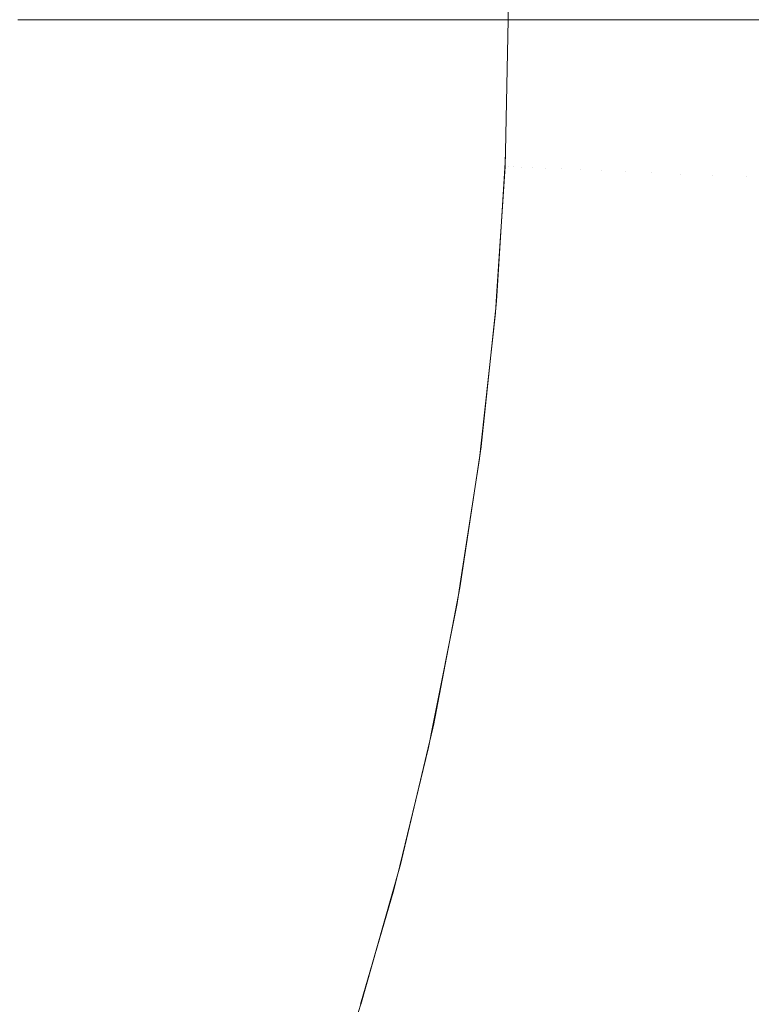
# Model space of a CAD drawing. Header units: centimetres. Extents: x -25.9 to 27.4, y -28.2 to -26.4.
# Tile 125 of 199: x 9.4424 to 9.4859, y -27.7186 to -27.66. Entities that reach past the tile are written whole.
import ezdxf

# ---------------------------------------------------------------- set-up
doc = ezdxf.new("R2010")
doc.units = ezdxf.units.CM
doc.header["$LTSCALE"] = 2.54
doc.layers.add('Lucido design-1', color=7, linetype='Continuous')

# ---------------------------------------------------------------- blocks, each defined once
blk = doc.blocks.new('Gruppo-4-1')
at = {"color": 7, "linetype": 'Continuous', "lineweight": 9}
for points in [[(-25.828561, -26.46, 540.520033), (-25.828561, -28.06, 540.520033), (27.271439, -28.06, 540.520033), (27.271439, -26.46, 540.520033)], [(9.471439, -26.46, 539.820033), (9.471439, -27.66, 539.820033), (9.471439, -27.66, 540.020033), (9.471439, -26.46, 540.020033)]]:
    blk.add_3dface(points, dxfattribs=at)
for points, invisible_edges in [([(9.442261, -27.66, 540.090627), (9.445018, -27.66, 540.087754), (9.444862, -27.667367, 540.087754), (9.441995, -27.667245, 540.090744)], 14), ([(9.444862, -27.667367, 540.087754), (9.445018, -27.66, 540.087754), (9.445174, -27.66, 540.087577)], 9), ([(9.445174, -27.66, 540.087577), (9.447759, -27.66, 540.084649), (9.4476, -27.667483, 540.084649), (9.444862, -27.667367, 540.087754)], 14), ([(9.4476, -27.667483, 540.084649), (9.447759, -27.66, 540.084649), (9.447953, -27.66, 540.084411)], 9), ([(9.447953, -27.66, 540.084411), (9.450367, -27.66, 540.081437), (9.450205, -27.667594, 540.081437), (9.4476, -27.667483, 540.084649)], 14), ([(9.450205, -27.667594, 540.081437), (9.450367, -27.66, 540.081437), (9.450593, -27.66, 540.081133)], 9), ([(9.450593, -27.66, 540.081133), (9.452837, -27.66, 540.078122), (9.452674, -27.667699, 540.078122), (9.450205, -27.667594, 540.081437)], 14), ([(9.452674, -27.667699, 540.078122), (9.452837, -27.66, 540.078122), (9.45309, -27.66, 540.077751)], 9), ([(9.45309, -27.66, 540.077751), (9.455167, -27.66, 540.074711), (9.455001, -27.667798, 540.074711), (9.452674, -27.667699, 540.078122)], 14), ([(9.455001, -27.667798, 540.074711), (9.455167, -27.66, 540.074711), (9.455441, -27.66, 540.07427)], 9), ([(9.455441, -27.66, 540.07427), (9.457351, -27.66, 540.07121), (9.457184, -27.66789, 540.07121), (9.455001, -27.667798, 540.074711)], 14), ([(9.457184, -27.66789, 540.07121), (9.457351, -27.66, 540.07121), (9.457642, -27.66, 540.070698)], 9), ([(9.457642, -27.66, 540.070698), (9.459388, -27.66, 540.067624), (9.459219, -27.667977, 540.067624), (9.457184, -27.66789, 540.07121)], 14), ([(9.459219, -27.667977, 540.067624), (9.459388, -27.66, 540.067624), (9.459689, -27.66, 540.06704)], 9), ([(9.459689, -27.66, 540.06704), (9.461274, -27.66, 540.063961), (9.461103, -27.668057, 540.063961), (9.459219, -27.667977, 540.067624)], 14), ([(9.461103, -27.668057, 540.063961), (9.461274, -27.66, 540.063961), (9.461579, -27.66, 540.063303)], 9), ([(9.461579, -27.66, 540.063303), (9.463005, -27.66, 540.060227), (9.462833, -27.66813, 540.060227), (9.461103, -27.668057, 540.063961)], 14), ([(9.462833, -27.66813, 540.060227), (9.463005, -27.66, 540.060227), (9.46331, -27.66, 540.059493)], 9), ([(9.46331, -27.66, 540.059493), (9.464581, -27.66, 540.056428), (9.464407, -27.668197, 540.056428), (9.462833, -27.66813, 540.060227)], 14), ([(9.464407, -27.668197, 540.056428), (9.464581, -27.66, 540.056428), (9.464878, -27.66, 540.055619)], 9), ([(9.464878, -27.66, 540.055619), (9.465997, -27.66, 540.05257), (9.465822, -27.668257, 540.05257), (9.464407, -27.668197, 540.056428)], 14), ([(9.465822, -27.668257, 540.05257), (9.465997, -27.66, 540.05257), (9.466282, -27.66, 540.051686)], 9), ([(9.466282, -27.66, 540.051686), (9.467253, -27.66, 540.048662), (9.467077, -27.668311, 540.048662), (9.465822, -27.668257, 540.05257)], 14), ([(9.467077, -27.668311, 540.048662), (9.467253, -27.66, 540.048662), (9.467519, -27.66, 540.047701)], 9), ([(9.467519, -27.66, 540.047701), (9.468347, -27.66, 540.044708), (9.468169, -27.668357, 540.044708), (9.467077, -27.668311, 540.048662)], 14), ([(9.468169, -27.668357, 540.044708), (9.468347, -27.66, 540.044708), (9.468588, -27.66, 540.043672)], 9), ([(9.468588, -27.66, 540.043672), (9.469276, -27.66, 540.040717), (9.469098, -27.668396, 540.040717), (9.468169, -27.668357, 540.044708)], 14), ([(9.469098, -27.668396, 540.040717), (9.469276, -27.66, 540.040717), (9.469487, -27.66, 540.039605)], 9), ([(9.469487, -27.66, 540.039605), (9.470041, -27.66, 540.036694), (9.469862, -27.668429, 540.036694), (9.469098, -27.668396, 540.040717)], 14), ([(9.469862, -27.668429, 540.036694), (9.470041, -27.66, 540.036694), (9.470216, -27.66, 540.035508)], 9), ([(9.470216, -27.66, 540.035508), (9.47064, -27.66, 540.032647), (9.47046, -27.668454, 540.032647), (9.469862, -27.668429, 540.036694)], 14), ([(9.47046, -27.668454, 540.032647), (9.47064, -27.66, 540.032647), (9.470774, -27.66, 540.031389)], 9), ([(9.470774, -27.66, 540.031389), (9.471072, -27.66, 540.028583), (9.470893, -27.668473, 540.028583), (9.47046, -27.668454, 540.032647)], 14), ([(9.470893, -27.668473, 540.028583), (9.471072, -27.66, 540.028583), (9.471159, -27.66, 540.027253)], 9), ([(9.471159, -27.66, 540.027253), (9.471338, -27.66, 540.024508), (9.471158, -27.668484, 540.024508), (9.470893, -27.668473, 540.028583)], 14), ([(9.471158, -27.668484, 540.024508), (9.471338, -27.66, 540.024508), (9.471374, -27.66, 540.023108)], 9), ([(9.471374, -27.66, 540.023108), (9.471437, -27.66, 540.020578), (9.471257, -27.668488, 540.020578), (9.471158, -27.668484, 540.024508)], 14), ([(9.471257, -27.668488, 540.020578), (9.471437, -27.66, 540.020578), (9.471439, -27.66, 540.020033), (9.471272, -27.667831, 540.020033)], 9), ([(9.471426, -27.668732, 539.814073), (9.471268, -27.668725, 539.818061), (9.471458, -27.66, 539.818061), (9.471553, -27.66, 539.815674)], 11), ([(9.471268, -27.667831, 539.820033), (9.471439, -27.66, 539.820033), (9.471458, -27.66, 539.818061), (9.471268, -27.668725, 539.818061)], 12), ([(9.471268, -27.667831, 539.820033), (9.471272, -27.667831, 540.020033), (9.471439, -27.66, 540.020033), (9.471439, -27.66, 539.820033)], 1), ([(9.471744, -27.668746, 539.810088), (9.471426, -27.668732, 539.814073), (9.471616, -27.66, 539.814073), (9.471818, -27.66, 539.811543)], 11), ([(9.471553, -27.66, 539.815674), (9.471616, -27.66, 539.814073), (9.471426, -27.668732, 539.814073)], 10), ([(9.472221, -27.668766, 539.806114), (9.471744, -27.668746, 539.810088), (9.471934, -27.66, 539.810088), (9.472254, -27.66, 539.807429)], 11), ([(9.471818, -27.66, 539.811543), (9.471934, -27.66, 539.810088), (9.471744, -27.668746, 539.810088)], 10), ([(9.472858, -27.668794, 539.802157), (9.472221, -27.668766, 539.806114), (9.472412, -27.66, 539.806114), (9.472859, -27.66, 539.80334)], 11), ([(9.472254, -27.66, 539.807429), (9.472412, -27.66, 539.806114), (9.472221, -27.668766, 539.806114)], 10), ([(9.473653, -27.668829, 539.798223), (9.472858, -27.668794, 539.802157), (9.473049, -27.66, 539.802157), (9.473631, -27.66, 539.799283)], 11), ([(9.472859, -27.66, 539.80334), (9.473049, -27.66, 539.802157), (9.472858, -27.668794, 539.802157)], 10), ([(9.473631, -27.66, 539.799283), (9.473846, -27.66, 539.798223), (9.473653, -27.668829, 539.798223)], 10), ([(9.474607, -27.668871, 539.79432), (9.473653, -27.668829, 539.798223), (9.473846, -27.66, 539.798223), (9.47457, -27.66, 539.795265)], 11), ([(9.47457, -27.66, 539.795265), (9.474801, -27.66, 539.79432), (9.474607, -27.668871, 539.79432)], 10), ([(9.475719, -27.668919, 539.790453), (9.474607, -27.668871, 539.79432), (9.474801, -27.66, 539.79432), (9.475672, -27.66, 539.791293)], 11), ([(9.475672, -27.66, 539.791293), (9.475914, -27.66, 539.790453), (9.475719, -27.668919, 539.790453)], 10), ([(9.476987, -27.668974, 539.78663), (9.475719, -27.668919, 539.790453), (9.475914, -27.66, 539.790453), (9.476936, -27.66, 539.787372)], 11), ([(9.476936, -27.66, 539.787372), (9.477182, -27.66, 539.78663), (9.476987, -27.668974, 539.78663)], 10), ([(9.478409, -27.669037, 539.782857), (9.476987, -27.668974, 539.78663), (9.477182, -27.66, 539.78663), (9.478359, -27.66, 539.783511)], 11), ([(9.478359, -27.66, 539.783511), (9.478606, -27.66, 539.782857), (9.478409, -27.669037, 539.782857)], 10), ([(9.479984, -27.669105, 539.77914), (9.478409, -27.669037, 539.782857), (9.478606, -27.66, 539.782857), (9.479939, -27.66, 539.779714)], 11), ([(9.479939, -27.66, 539.779714), (9.480182, -27.66, 539.77914), (9.479984, -27.669105, 539.77914)], 10), ([(9.481709, -27.669181, 539.775485), (9.479984, -27.669105, 539.77914), (9.480182, -27.66, 539.77914), (9.481672, -27.66, 539.775989)], 11), ([(9.481672, -27.66, 539.775989), (9.48191, -27.66, 539.775485), (9.481709, -27.669181, 539.775485)], 10), ([(9.483583, -27.669262, 539.771899), (9.481709, -27.669181, 539.775485), (9.48191, -27.66, 539.775485), (9.483554, -27.66, 539.772341)], 11), ([(9.483554, -27.66, 539.772341), (9.483785, -27.66, 539.771899), (9.483583, -27.669262, 539.771899)], 10), ([(9.485603, -27.669351, 539.768389), (9.483583, -27.669262, 539.771899), (9.483785, -27.66, 539.771899), (9.485583, -27.66, 539.768776)], 11), ([(9.485583, -27.66, 539.768776), (9.485807, -27.66, 539.768389), (9.485603, -27.669351, 539.768389)], 10), ([(9.487765, -27.669445, 539.76496), (9.485603, -27.669351, 539.768389), (9.485807, -27.66, 539.768389), (9.487755, -27.66, 539.765301)], 11), ([(9.444862, -27.667367, 540.087754), (9.444393, -27.674721, 540.087754), (9.441534, -27.674477, 540.090744), (9.441995, -27.667245, 540.090744)], 15), ([(9.4476, -27.667483, 540.084649), (9.447124, -27.674953, 540.084649), (9.444393, -27.674721, 540.087754), (9.444862, -27.667367, 540.087754)], 15), ([(9.450205, -27.667594, 540.081437), (9.449722, -27.675174, 540.081437), (9.447124, -27.674953, 540.084649), (9.4476, -27.667483, 540.084649)], 15), ([(9.452674, -27.667699, 540.078122), (9.452184, -27.675384, 540.078122), (9.449722, -27.675174, 540.081437), (9.450205, -27.667594, 540.081437)], 15), ([(9.455001, -27.667798, 540.074711), (9.454505, -27.675581, 540.074711), (9.452184, -27.675384, 540.078122), (9.452674, -27.667699, 540.078122)], 15), ([(9.457184, -27.66789, 540.07121), (9.456682, -27.675767, 540.07121), (9.454505, -27.675581, 540.074711), (9.455001, -27.667798, 540.074711)], 15), ([(9.471268, -27.668725, 539.818061), (9.471248, -27.668724, 539.820033), (9.471268, -27.667831, 539.820033)], 9), ([(9.471258, -27.668488, 540.020033), (9.471272, -27.667831, 540.020033), (9.471268, -27.667831, 539.820033), (9.471248, -27.668724, 539.820033)], 10), ([(9.471272, -27.667831, 540.020033), (9.471258, -27.668488, 540.020033), (9.471257, -27.668488, 540.020578)], 10), ([(9.459219, -27.667977, 540.067624), (9.458711, -27.675939, 540.067624), (9.456682, -27.675767, 540.07121), (9.457184, -27.66789, 540.07121)], 15), ([(9.461103, -27.668057, 540.063961), (9.46059, -27.676099, 540.063961), (9.458711, -27.675939, 540.067624), (9.459219, -27.667977, 540.067624)], 15), ([(9.462833, -27.66813, 540.060227), (9.462315, -27.676246, 540.060227), (9.46059, -27.676099, 540.063961), (9.461103, -27.668057, 540.063961)], 15), ([(9.464407, -27.668197, 540.056428), (9.463885, -27.67638, 540.056428), (9.462315, -27.676246, 540.060227), (9.462833, -27.66813, 540.060227)], 15), ([(9.465822, -27.668257, 540.05257), (9.465296, -27.6765, 540.05257), (9.463885, -27.67638, 540.056428), (9.464407, -27.668197, 540.056428)], 15), ([(9.467077, -27.668311, 540.048662), (9.466548, -27.676606, 540.048662), (9.465296, -27.6765, 540.05257), (9.465822, -27.668257, 540.05257)], 15), ([(9.468169, -27.668357, 540.044708), (9.467637, -27.676699, 540.044708), (9.466548, -27.676606, 540.048662), (9.467077, -27.668311, 540.048662)], 15), ([(9.469098, -27.668396, 540.040717), (9.468564, -27.676778, 540.040717), (9.467637, -27.676699, 540.044708), (9.468169, -27.668357, 540.044708)], 15), ([(9.469862, -27.668429, 540.036694), (9.469325, -27.676843, 540.036694), (9.468564, -27.676778, 540.040717), (9.469098, -27.668396, 540.040717)], 15), ([(9.47046, -27.668454, 540.032647), (9.469922, -27.676893, 540.032647), (9.469325, -27.676843, 540.036694), (9.469862, -27.668429, 540.036694)], 15), ([(9.470893, -27.668473, 540.028583), (9.470353, -27.67693, 540.028583), (9.469922, -27.676893, 540.032647), (9.47046, -27.668454, 540.032647)], 15), ([(9.471158, -27.668484, 540.024508), (9.470618, -27.676953, 540.024508), (9.470353, -27.67693, 540.028583), (9.470893, -27.668473, 540.028583)], 15), ([(9.471257, -27.668488, 540.020578), (9.470717, -27.676961, 540.020578), (9.470618, -27.676953, 540.024508), (9.471158, -27.668484, 540.024508)], 15), ([(9.470743, -27.676438, 539.820033), (9.471248, -27.668724, 539.820033), (9.471268, -27.668725, 539.818061), (9.470697, -27.677433, 539.818061)], 14), ([(9.471426, -27.668732, 539.814073), (9.470855, -27.677447, 539.814073), (9.470697, -27.677433, 539.818061), (9.471268, -27.668725, 539.818061)], 15), ([(9.470717, -27.676961, 540.020578), (9.471257, -27.668488, 540.020578), (9.471258, -27.668488, 540.020033), (9.470751, -27.676438, 540.020033)], 11), ([(9.471248, -27.668724, 539.820033), (9.470743, -27.676438, 539.820033), (9.470751, -27.676438, 540.020033), (9.471258, -27.668488, 540.020033)], 10), ([(9.471744, -27.668746, 539.810088), (9.471171, -27.677474, 539.810088), (9.470855, -27.677447, 539.814073), (9.471426, -27.668732, 539.814073)], 15), ([(9.472221, -27.668766, 539.806114), (9.471647, -27.677516, 539.806114), (9.471171, -27.677474, 539.810088), (9.471744, -27.668746, 539.810088)], 15), ([(9.472858, -27.668794, 539.802157), (9.472282, -27.677572, 539.802157), (9.471647, -27.677516, 539.806114), (9.472221, -27.668766, 539.806114)], 15), ([(9.473653, -27.668829, 539.798223), (9.473076, -27.677641, 539.798223), (9.472282, -27.677572, 539.802157), (9.472858, -27.668794, 539.802157)], 15), ([(9.474607, -27.668871, 539.79432), (9.474027, -27.677724, 539.79432), (9.473076, -27.677641, 539.798223), (9.473653, -27.668829, 539.798223)], 15), ([(9.475719, -27.668919, 539.790453), (9.475135, -27.677821, 539.790453), (9.474027, -27.677724, 539.79432), (9.474607, -27.668871, 539.79432)], 15), ([(9.476987, -27.668974, 539.78663), (9.476399, -27.677932, 539.78663), (9.475135, -27.677821, 539.790453), (9.475719, -27.668919, 539.790453)], 15), ([(9.478409, -27.669037, 539.782857), (9.477818, -27.678056, 539.782857), (9.476399, -27.677932, 539.78663), (9.476987, -27.668974, 539.78663)], 15), ([(9.479984, -27.669105, 539.77914), (9.479388, -27.678193, 539.77914), (9.477818, -27.678056, 539.782857), (9.478409, -27.669037, 539.782857)], 15), ([(9.481709, -27.669181, 539.775485), (9.481109, -27.678344, 539.775485), (9.479388, -27.678193, 539.77914), (9.479984, -27.669105, 539.77914)], 15), ([(9.483583, -27.669262, 539.771899), (9.482977, -27.678507, 539.771899), (9.481109, -27.678344, 539.775485), (9.481709, -27.669181, 539.775485)], 15), ([(9.485603, -27.669351, 539.768389), (9.484991, -27.678683, 539.768389), (9.482977, -27.678507, 539.771899), (9.483583, -27.669262, 539.771899)], 15), ([(9.487765, -27.669445, 539.76496), (9.487147, -27.678872, 539.76496), (9.484991, -27.678683, 539.768389), (9.485603, -27.669351, 539.768389)], 15), ([(9.444393, -27.674721, 540.087754), (9.443612, -27.682048, 540.087754), (9.440767, -27.681683, 540.090744), (9.441534, -27.674477, 540.090744)], 15), ([(9.447124, -27.674953, 540.084649), (9.446331, -27.682396, 540.084649), (9.443612, -27.682048, 540.087754), (9.444393, -27.674721, 540.087754)], 15), ([(9.449722, -27.675174, 540.081437), (9.448917, -27.682727, 540.081437), (9.446331, -27.682396, 540.084649), (9.447124, -27.674953, 540.084649)], 15), ([(9.452184, -27.675384, 540.078122), (9.451368, -27.683041, 540.078122), (9.448917, -27.682727, 540.081437), (9.449722, -27.675174, 540.081437)], 15), ([(9.454505, -27.675581, 540.074711), (9.453678, -27.683337, 540.074711), (9.451368, -27.683041, 540.078122), (9.452184, -27.675384, 540.078122)], 15), ([(9.456682, -27.675767, 540.07121), (9.455846, -27.683614, 540.07121), (9.453678, -27.683337, 540.074711), (9.454505, -27.675581, 540.074711)], 15), ([(9.458711, -27.675939, 540.067624), (9.457866, -27.683873, 540.067624), (9.455846, -27.683614, 540.07121), (9.456682, -27.675767, 540.07121)], 15), ([(9.46059, -27.676099, 540.063961), (9.459736, -27.684112, 540.063961), (9.457866, -27.683873, 540.067624), (9.458711, -27.675939, 540.067624)], 15), ([(9.462315, -27.676246, 540.060227), (9.461454, -27.684332, 540.060227), (9.459736, -27.684112, 540.063961), (9.46059, -27.676099, 540.063961)], 15), ([(9.463885, -27.67638, 540.056428), (9.463016, -27.684532, 540.056428), (9.461454, -27.684332, 540.060227), (9.462315, -27.676246, 540.060227)], 15), ([(9.465296, -27.6765, 540.05257), (9.464421, -27.684712, 540.05257), (9.463016, -27.684532, 540.056428), (9.463885, -27.67638, 540.056428)], 15), ([(9.466548, -27.676606, 540.048662), (9.465667, -27.684872, 540.048662), (9.464421, -27.684712, 540.05257), (9.465296, -27.6765, 540.05257)], 15), ([(9.467637, -27.676699, 540.044708), (9.466752, -27.685011, 540.044708), (9.465667, -27.684872, 540.048662), (9.466548, -27.676606, 540.048662)], 15), ([(9.470697, -27.677433, 539.818061), (9.470678, -27.677431, 539.820033), (9.470743, -27.676438, 539.820033)], 9), ([(9.470718, -27.676961, 540.020033), (9.470751, -27.676438, 540.020033), (9.470743, -27.676438, 539.820033), (9.470678, -27.677431, 539.820033)], 10), ([(9.470751, -27.676438, 540.020033), (9.470718, -27.676961, 540.020033), (9.470717, -27.676961, 540.020578)], 10), ([(9.468564, -27.676778, 540.040717), (9.467674, -27.685129, 540.040717), (9.466752, -27.685011, 540.044708), (9.467637, -27.676699, 540.044708)], 15), ([(9.469325, -27.676843, 540.036694), (9.468432, -27.685226, 540.036694), (9.467674, -27.685129, 540.040717), (9.468564, -27.676778, 540.040717)], 15), ([(9.469922, -27.676893, 540.032647), (9.469026, -27.685302, 540.032647), (9.468432, -27.685226, 540.036694), (9.469325, -27.676843, 540.036694)], 15), ([(9.470353, -27.67693, 540.028583), (9.469455, -27.685357, 540.028583), (9.469026, -27.685302, 540.032647), (9.469922, -27.676893, 540.032647)], 15), ([(9.470618, -27.676953, 540.024508), (9.469719, -27.685391, 540.024508), (9.469455, -27.685357, 540.028583), (9.470353, -27.67693, 540.028583)], 15), ([(9.470717, -27.676961, 540.020578), (9.469817, -27.685403, 540.020578), (9.469719, -27.685391, 540.024508), (9.470618, -27.676953, 540.024508)], 15), ([(9.469817, -27.685403, 540.020578), (9.470717, -27.676961, 540.020578), (9.470718, -27.676961, 540.020033), (9.46986, -27.685017, 540.020033)], 11), ([(9.46986, -27.685017, 540.020033), (9.470718, -27.676961, 540.020033), (9.470678, -27.677431, 539.820033)], 10), ([(9.469847, -27.685016, 539.820033), (9.470678, -27.677431, 539.820033), (9.470697, -27.677433, 539.818061), (9.469747, -27.686108, 539.818061)], 14), ([(9.470855, -27.677447, 539.814073), (9.469904, -27.686128, 539.814073), (9.469747, -27.686108, 539.818061), (9.470697, -27.677433, 539.818061)], 15), ([(9.470678, -27.677431, 539.820033), (9.469847, -27.685016, 539.820033), (9.46986, -27.685017, 540.020033)], 10), ([(9.471171, -27.677474, 539.810088), (9.470219, -27.68617, 539.810088), (9.469904, -27.686128, 539.814073), (9.470855, -27.677447, 539.814073)], 15), ([(9.471647, -27.677516, 539.806114), (9.470693, -27.686232, 539.806114), (9.470219, -27.68617, 539.810088), (9.471171, -27.677474, 539.810088)], 15), ([(9.472282, -27.677572, 539.802157), (9.471325, -27.686315, 539.802157), (9.470693, -27.686232, 539.806114), (9.471647, -27.677516, 539.806114)], 15), ([(9.473076, -27.677641, 539.798223), (9.472114, -27.686419, 539.798223), (9.471325, -27.686315, 539.802157), (9.472282, -27.677572, 539.802157)], 15), ([(9.474027, -27.677724, 539.79432), (9.473061, -27.686544, 539.79432), (9.472114, -27.686419, 539.798223), (9.473076, -27.677641, 539.798223)], 15), ([(9.475135, -27.677821, 539.790453), (9.474164, -27.686689, 539.790453), (9.473061, -27.686544, 539.79432), (9.474027, -27.677724, 539.79432)], 15), ([(9.476399, -27.677932, 539.78663), (9.475422, -27.686855, 539.78663), (9.474164, -27.686689, 539.790453), (9.475135, -27.677821, 539.790453)], 15), ([(9.477818, -27.678056, 539.782857), (9.476834, -27.687041, 539.782857), (9.475422, -27.686855, 539.78663), (9.476399, -27.677932, 539.78663)], 15), ([(9.479388, -27.678193, 539.77914), (9.478397, -27.687247, 539.77914), (9.476834, -27.687041, 539.782857), (9.477818, -27.678056, 539.782857)], 15), ([(9.481109, -27.678344, 539.775485), (9.480109, -27.687472, 539.775485), (9.478397, -27.687247, 539.77914), (9.479388, -27.678193, 539.77914)], 15), ([(9.482977, -27.678507, 539.771899), (9.481969, -27.687717, 539.771899), (9.480109, -27.687472, 539.775485), (9.481109, -27.678344, 539.775485)], 15), ([(9.484991, -27.678683, 539.768389), (9.483973, -27.687981, 539.768389), (9.481969, -27.687717, 539.771899), (9.482977, -27.678507, 539.771899)], 15), ([(9.487147, -27.678872, 539.76496), (9.486118, -27.688263, 539.76496), (9.483973, -27.687981, 539.768389), (9.484991, -27.678683, 539.768389)], 15), ([(9.443612, -27.682048, 540.087754), (9.442522, -27.689335, 540.087754), (9.439694, -27.68885, 540.090744), (9.440767, -27.681683, 540.090744)], 15), ([(9.446331, -27.682396, 540.084649), (9.445223, -27.689798, 540.084649), (9.442522, -27.689335, 540.087754), (9.443612, -27.682048, 540.087754)], 15), ([(9.448917, -27.682727, 540.081437), (9.447793, -27.690239, 540.081437), (9.445223, -27.689798, 540.084649), (9.446331, -27.682396, 540.084649)], 15), ([(9.451368, -27.683041, 540.078122), (9.450228, -27.690657, 540.078122), (9.447793, -27.690239, 540.081437), (9.448917, -27.682727, 540.081437)], 15), ([(9.453678, -27.683337, 540.074711), (9.452524, -27.69105, 540.074711), (9.450228, -27.690657, 540.078122), (9.451368, -27.683041, 540.078122)], 15), ([(9.455846, -27.683614, 540.07121), (9.454677, -27.691419, 540.07121), (9.452524, -27.69105, 540.074711), (9.453678, -27.683337, 540.074711)], 15), ([(9.457866, -27.683873, 540.067624), (9.456685, -27.691764, 540.067624), (9.454677, -27.691419, 540.07121), (9.455846, -27.683614, 540.07121)], 15), ([(9.459736, -27.684112, 540.063961), (9.458543, -27.692082, 540.063961), (9.456685, -27.691764, 540.067624), (9.457866, -27.683873, 540.067624)], 15), ([(9.461454, -27.684332, 540.060227), (9.46025, -27.692375, 540.060227), (9.458543, -27.692082, 540.063961), (9.459736, -27.684112, 540.063961)], 15), ([(9.463016, -27.684532, 540.056428), (9.461803, -27.692641, 540.056428), (9.46025, -27.692375, 540.060227), (9.461454, -27.684332, 540.060227)], 15), ([(9.464421, -27.684712, 540.05257), (9.463199, -27.692881, 540.05257), (9.461803, -27.692641, 540.056428), (9.463016, -27.684532, 540.056428)], 15), ([(9.465667, -27.684872, 540.048662), (9.464436, -27.693093, 540.048662), (9.463199, -27.692881, 540.05257), (9.464421, -27.684712, 540.05257)], 15), ([(9.466752, -27.685011, 540.044708), (9.465514, -27.693278, 540.044708), (9.464436, -27.693093, 540.048662), (9.465667, -27.684872, 540.048662)], 15), ([(9.467674, -27.685129, 540.040717), (9.466431, -27.693435, 540.040717), (9.465514, -27.693278, 540.044708), (9.466752, -27.685011, 540.044708)], 15), ([(9.468432, -27.685226, 540.036694), (9.467184, -27.693564, 540.036694), (9.466431, -27.693435, 540.040717), (9.467674, -27.685129, 540.040717)], 15), ([(9.469026, -27.685302, 540.032647), (9.467775, -27.693665, 540.032647), (9.467184, -27.693564, 540.036694), (9.468432, -27.685226, 540.036694)], 15), ([(9.469455, -27.685357, 540.028583), (9.468201, -27.693738, 540.028583), (9.467775, -27.693665, 540.032647), (9.469026, -27.685302, 540.032647)], 15), ([(9.469719, -27.685391, 540.024508), (9.468463, -27.693783, 540.024508), (9.468201, -27.693738, 540.028583), (9.469455, -27.685357, 540.028583)], 15), ([(9.469817, -27.685403, 540.020578), (9.46856, -27.6938, 540.020578), (9.468463, -27.693783, 540.024508), (9.469719, -27.685391, 540.024508)], 15), ([(9.46856, -27.6938, 540.020578), (9.469817, -27.685403, 540.020578), (9.469819, -27.685404, 540.020033), (9.468601, -27.693535, 540.020033)], 11), ([(9.468601, -27.693535, 540.020033), (9.469819, -27.685404, 540.020033), (9.469728, -27.686105, 539.820033)], 10), ([(9.469747, -27.686108, 539.818061), (9.469728, -27.686105, 539.820033), (9.469847, -27.685016, 539.820033)], 9), ([(9.469819, -27.685404, 540.020033), (9.46986, -27.685017, 540.020033), (9.469847, -27.685016, 539.820033), (9.469728, -27.686105, 539.820033)], 10), ([(9.46986, -27.685017, 540.020033), (9.469819, -27.685404, 540.020033), (9.469817, -27.685403, 540.020578)], 10), ([(9.468584, -27.693532, 539.820033), (9.469728, -27.686105, 539.820033), (9.469747, -27.686108, 539.818061), (9.468419, -27.694733, 539.818061)], 14), ([(9.469904, -27.686128, 539.814073), (9.468575, -27.694761, 539.814073), (9.468419, -27.694733, 539.818061), (9.469747, -27.686108, 539.818061)], 15), ([(9.470219, -27.68617, 539.810088), (9.468888, -27.694816, 539.810088), (9.468575, -27.694761, 539.814073), (9.469904, -27.686128, 539.814073)], 15), ([(9.469728, -27.686105, 539.820033), (9.468584, -27.693532, 539.820033), (9.468601, -27.693535, 540.020033)], 10), ([(9.470693, -27.686232, 539.806114), (9.469359, -27.694899, 539.806114), (9.468888, -27.694816, 539.810088), (9.470219, -27.68617, 539.810088)], 15), ([(9.471325, -27.686315, 539.802157), (9.469986, -27.695009, 539.802157), (9.469359, -27.694899, 539.806114), (9.470693, -27.686232, 539.806114)], 15), ([(9.472114, -27.686419, 539.798223), (9.470771, -27.695148, 539.798223), (9.469986, -27.695009, 539.802157), (9.471325, -27.686315, 539.802157)], 15), ([(9.473061, -27.686544, 539.79432), (9.471711, -27.695314, 539.79432), (9.470771, -27.695148, 539.798223), (9.472114, -27.686419, 539.798223)], 15), ([(9.474164, -27.686689, 539.790453), (9.472807, -27.695507, 539.790453), (9.471711, -27.695314, 539.79432), (9.473061, -27.686544, 539.79432)], 15), ([(9.475422, -27.686855, 539.78663), (9.474057, -27.695727, 539.78663), (9.472807, -27.695507, 539.790453), (9.474164, -27.686689, 539.790453)], 15), ([(9.476834, -27.687041, 539.782857), (9.475459, -27.695974, 539.782857), (9.474057, -27.695727, 539.78663), (9.475422, -27.686855, 539.78663)], 15), ([(9.478397, -27.687247, 539.77914), (9.477011, -27.696248, 539.77914), (9.475459, -27.695974, 539.782857), (9.476834, -27.687041, 539.782857)], 15), ([(9.480109, -27.687472, 539.775485), (9.478712, -27.696548, 539.775485), (9.477011, -27.696248, 539.77914), (9.478397, -27.687247, 539.77914)], 15), ([(9.481969, -27.687717, 539.771899), (9.480559, -27.696874, 539.771899), (9.478712, -27.696548, 539.775485), (9.480109, -27.687472, 539.775485)], 15), ([(9.483973, -27.687981, 539.768389), (9.48255, -27.697225, 539.768389), (9.480559, -27.696874, 539.771899), (9.481969, -27.687717, 539.771899)], 15), ([(9.486118, -27.688263, 539.76496), (9.484681, -27.6976, 539.76496), (9.48255, -27.697225, 539.768389), (9.483973, -27.687981, 539.768389)], 15), ([(9.488402, -27.688564, 539.761618), (9.48695, -27.698, 539.761618), (9.484681, -27.6976, 539.76496), (9.486118, -27.688263, 539.76496)], 15), ([(9.442522, -27.689335, 540.087754), (9.441122, -27.69657, 540.087754), (9.438318, -27.695965, 540.090744), (9.439694, -27.68885, 540.090744)], 15), ([(9.445223, -27.689798, 540.084649), (9.443802, -27.697147, 540.084649), (9.441122, -27.69657, 540.087754), (9.442522, -27.689335, 540.087754)], 15), ([(9.447793, -27.690239, 540.081437), (9.446351, -27.697696, 540.081437), (9.443802, -27.697147, 540.084649), (9.445223, -27.689798, 540.084649)], 15), ([(9.450228, -27.690657, 540.078122), (9.448766, -27.698217, 540.078122), (9.446351, -27.697696, 540.081437), (9.447793, -27.690239, 540.081437)], 15), ([(9.452524, -27.69105, 540.074711), (9.451043, -27.698708, 540.074711), (9.448766, -27.698217, 540.078122), (9.450228, -27.690657, 540.078122)], 15), ([(9.454677, -27.691419, 540.07121), (9.453179, -27.699168, 540.07121), (9.451043, -27.698708, 540.074711), (9.452524, -27.69105, 540.074711)], 15), ([(9.456685, -27.691764, 540.067624), (9.45517, -27.699597, 540.067624), (9.453179, -27.699168, 540.07121), (9.454677, -27.691419, 540.07121)], 15), ([(9.458543, -27.692082, 540.063961), (9.457013, -27.699994, 540.063961), (9.45517, -27.699597, 540.067624), (9.456685, -27.691764, 540.067624)], 15), ([(9.46025, -27.692375, 540.060227), (9.458706, -27.700359, 540.060227), (9.457013, -27.699994, 540.063961), (9.458543, -27.692082, 540.063961)], 15), ([(9.461803, -27.692641, 540.056428), (9.460246, -27.700691, 540.056428), (9.458706, -27.700359, 540.060227), (9.46025, -27.692375, 540.060227)], 15), ([(9.463199, -27.692881, 540.05257), (9.46163, -27.700989, 540.05257), (9.460246, -27.700691, 540.056428), (9.461803, -27.692641, 540.056428)], 15), ([(9.464436, -27.693093, 540.048662), (9.462858, -27.701254, 540.048662), (9.46163, -27.700989, 540.05257), (9.463199, -27.692881, 540.05257)], 15), ([(9.465514, -27.693278, 540.044708), (9.463927, -27.701484, 540.044708), (9.462858, -27.701254, 540.048662), (9.464436, -27.693093, 540.048662)], 15), ([(9.466431, -27.693435, 540.040717), (9.464836, -27.70168, 540.040717), (9.463927, -27.701484, 540.044708), (9.465514, -27.693278, 540.044708)], 15), ([(9.467184, -27.693564, 540.036694), (9.465583, -27.701841, 540.036694), (9.464836, -27.70168, 540.040717), (9.466431, -27.693435, 540.040717)], 15), ([(9.467775, -27.693665, 540.032647), (9.466169, -27.701968, 540.032647), (9.465583, -27.701841, 540.036694), (9.467184, -27.693564, 540.036694)], 15), ([(9.468419, -27.694733, 539.818061), (9.4684, -27.69473, 539.820033), (9.468584, -27.693532, 539.820033)], 9), ([(9.468562, -27.6938, 540.020033), (9.468601, -27.693535, 540.020033), (9.468584, -27.693532, 539.820033), (9.4684, -27.69473, 539.820033)], 10), ([(9.468601, -27.693535, 540.020033), (9.468562, -27.6938, 540.020033), (9.46856, -27.6938, 540.020578)], 10), ([(9.468201, -27.693738, 540.028583), (9.466592, -27.702059, 540.028583), (9.466169, -27.701968, 540.032647), (9.467775, -27.693665, 540.032647)], 15), ([(9.468463, -27.693783, 540.024508), (9.466852, -27.702115, 540.024508), (9.466592, -27.702059, 540.028583), (9.468201, -27.693738, 540.028583)], 15), ([(9.46856, -27.6938, 540.020578), (9.466948, -27.702136, 540.020578), (9.466852, -27.702115, 540.024508), (9.468463, -27.693783, 540.024508)], 15), ([(9.466948, -27.702136, 540.020578), (9.46856, -27.6938, 540.020578), (9.468562, -27.6938, 540.020033), (9.46698, -27.701977, 540.020033)], 11), ([(9.46698, -27.701977, 540.020033), (9.468562, -27.6938, 540.020033), (9.4684, -27.69473, 539.820033)], 10), ([(9.466959, -27.701973, 539.820033), (9.4684, -27.69473, 539.820033), (9.468419, -27.694733, 539.818061), (9.466717, -27.703292, 539.818061)], 14), ([(9.468575, -27.694761, 539.814073), (9.466871, -27.703326, 539.814073), (9.466717, -27.703292, 539.818061), (9.468419, -27.694733, 539.818061)], 15), ([(9.468888, -27.694816, 539.810088), (9.467182, -27.703395, 539.810088), (9.466871, -27.703326, 539.814073), (9.468575, -27.694761, 539.814073)], 15), ([(9.4684, -27.69473, 539.820033), (9.466959, -27.701973, 539.820033), (9.46698, -27.701977, 540.020033)], 10), ([(9.469359, -27.694899, 539.806114), (9.467648, -27.703499, 539.806114), (9.467182, -27.703395, 539.810088), (9.468888, -27.694816, 539.810088)], 15), ([(9.469986, -27.695009, 539.802157), (9.46827, -27.703637, 539.802157), (9.467648, -27.703499, 539.806114), (9.469359, -27.694899, 539.806114)], 15), ([(9.470771, -27.695148, 539.798223), (9.469048, -27.703809, 539.798223), (9.46827, -27.703637, 539.802157), (9.469986, -27.695009, 539.802157)], 15), ([(9.471711, -27.695314, 539.79432), (9.469981, -27.704016, 539.79432), (9.469048, -27.703809, 539.798223), (9.470771, -27.695148, 539.798223)], 15), ([(9.472807, -27.695507, 539.790453), (9.471067, -27.704256, 539.790453), (9.469981, -27.704016, 539.79432), (9.471711, -27.695314, 539.79432)], 15), ([(9.474057, -27.695727, 539.78663), (9.472305, -27.704531, 539.78663), (9.471067, -27.704256, 539.790453), (9.472807, -27.695507, 539.790453)], 15), ([(9.475459, -27.695974, 539.782857), (9.473695, -27.704839, 539.782857), (9.472305, -27.704531, 539.78663), (9.474057, -27.695727, 539.78663)], 15), ([(9.477011, -27.696248, 539.77914), (9.475234, -27.70518, 539.77914), (9.473695, -27.704839, 539.782857), (9.475459, -27.695974, 539.782857)], 15), ([(9.443802, -27.697147, 540.084649), (9.44207, -27.704429, 540.084649), (9.439417, -27.703738, 540.087754), (9.441122, -27.69657, 540.087754)], 15), ([(9.478712, -27.696548, 539.775485), (9.476921, -27.705554, 539.775485), (9.475234, -27.70518, 539.77914), (9.477011, -27.696248, 539.77914)], 15), ([(9.480559, -27.696874, 539.771899), (9.478752, -27.70596, 539.771899), (9.476921, -27.705554, 539.775485), (9.478712, -27.696548, 539.775485)], 15), ([(9.446351, -27.697696, 540.081437), (9.444593, -27.705086, 540.081437), (9.44207, -27.704429, 540.084649), (9.443802, -27.697147, 540.084649)], 15), ([(9.48255, -27.697225, 539.768389), (9.480725, -27.706398, 539.768389), (9.478752, -27.70596, 539.771899), (9.480559, -27.696874, 539.771899)], 15), ([(9.448766, -27.698217, 540.078122), (9.446984, -27.705708, 540.078122), (9.444593, -27.705086, 540.081437), (9.446351, -27.697696, 540.081437)], 15), ([(9.484681, -27.6976, 539.76496), (9.482838, -27.706866, 539.76496), (9.480725, -27.706398, 539.768389), (9.48255, -27.697225, 539.768389)], 15), ([(9.48695, -27.698, 539.761618), (9.485087, -27.707365, 539.761618), (9.482838, -27.706866, 539.76496), (9.484681, -27.6976, 539.76496)], 15), ([(9.451043, -27.698708, 540.074711), (9.449238, -27.706295, 540.074711), (9.446984, -27.705708, 540.078122), (9.448766, -27.698217, 540.078122)], 15), ([(9.489389, -27.698431, 539.758321), (9.487506, -27.707901, 539.758321), (9.485087, -27.707365, 539.761618), (9.48695, -27.698, 539.761618)], 15), ([(9.453179, -27.699168, 540.07121), (9.451352, -27.706846, 540.07121), (9.449238, -27.706295, 540.074711), (9.451043, -27.698708, 540.074711)], 15), ([(9.45517, -27.699597, 540.067624), (9.453323, -27.707359, 540.067624), (9.451352, -27.706846, 540.07121), (9.453179, -27.699168, 540.07121)], 15), ([(9.457013, -27.699994, 540.063961), (9.455148, -27.707834, 540.063961), (9.453323, -27.707359, 540.067624), (9.45517, -27.699597, 540.067624)], 15), ([(9.458706, -27.700359, 540.060227), (9.456824, -27.708271, 540.060227), (9.455148, -27.707834, 540.063961), (9.457013, -27.699994, 540.063961)], 15), ([(9.460246, -27.700691, 540.056428), (9.458349, -27.708668, 540.056428), (9.456824, -27.708271, 540.060227), (9.458706, -27.700359, 540.060227)], 15), ([(9.46163, -27.700989, 540.05257), (9.459719, -27.709025, 540.05257), (9.458349, -27.708668, 540.056428), (9.460246, -27.700691, 540.056428)], 15), ([(9.462858, -27.701254, 540.048662), (9.460935, -27.709341, 540.048662), (9.459719, -27.709025, 540.05257), (9.46163, -27.700989, 540.05257)], 15), ([(9.463927, -27.701484, 540.044708), (9.461993, -27.709616, 540.044708), (9.460935, -27.709341, 540.048662), (9.462858, -27.701254, 540.048662)], 15), ([(9.464836, -27.70168, 540.040717), (9.462893, -27.709851, 540.040717), (9.461993, -27.709616, 540.044708), (9.463927, -27.701484, 540.044708)], 15), ([(9.465583, -27.701841, 540.036694), (9.463633, -27.710043, 540.036694), (9.462893, -27.709851, 540.040717), (9.464836, -27.70168, 540.040717)], 15), ([(9.466169, -27.701968, 540.032647), (9.464212, -27.710194, 540.032647), (9.463633, -27.710043, 540.036694), (9.465583, -27.701841, 540.036694)], 15), ([(9.466592, -27.702059, 540.028583), (9.464631, -27.710303, 540.028583), (9.464212, -27.710194, 540.032647), (9.466169, -27.701968, 540.032647)], 15), ([(9.466852, -27.702115, 540.024508), (9.464888, -27.71037, 540.024508), (9.464631, -27.710303, 540.028583), (9.466592, -27.702059, 540.028583)], 15), ([(9.466948, -27.702136, 540.020578), (9.464984, -27.710395, 540.020578), (9.464888, -27.71037, 540.024508), (9.466852, -27.702115, 540.024508)], 15), ([(9.464984, -27.710395, 540.020578), (9.466948, -27.702136, 540.020578), (9.46695, -27.702136, 540.020033), (9.465001, -27.710328, 540.020033)], 11), ([(9.465001, -27.710328, 540.020033), (9.46695, -27.702136, 540.020033), (9.466698, -27.703288, 539.820033)], 10), ([(9.466717, -27.703292, 539.818061), (9.466698, -27.703288, 539.820033), (9.466959, -27.701973, 539.820033)], 9), ([(9.46695, -27.702136, 540.020033), (9.46698, -27.701977, 540.020033), (9.466959, -27.701973, 539.820033), (9.466698, -27.703288, 539.820033)], 10), ([(9.46698, -27.701977, 540.020033), (9.46695, -27.702136, 540.020033), (9.466948, -27.702136, 540.020578)], 10), ([(9.464977, -27.710322, 539.820033), (9.466698, -27.703288, 539.820033), (9.466717, -27.703292, 539.818061), (9.464643, -27.711769, 539.818061)], 14), ([(9.466871, -27.703326, 539.814073), (9.464795, -27.71181, 539.814073), (9.464643, -27.711769, 539.818061), (9.466717, -27.703292, 539.818061)], 15), ([(9.467182, -27.703395, 539.810088), (9.465103, -27.711892, 539.810088), (9.464795, -27.71181, 539.814073), (9.466871, -27.703326, 539.814073)], 15), ([(9.466698, -27.703288, 539.820033), (9.464977, -27.710322, 539.820033), (9.465001, -27.710328, 540.020033)], 10), ([(9.467648, -27.703499, 539.806114), (9.465564, -27.712016, 539.806114), (9.465103, -27.711892, 539.810088), (9.467182, -27.703395, 539.810088)], 15), ([(9.46827, -27.703637, 539.802157), (9.46618, -27.712181, 539.802157), (9.465564, -27.712016, 539.806114), (9.467648, -27.703499, 539.806114)], 15), ([(9.469048, -27.703809, 539.798223), (9.466949, -27.712387, 539.798223), (9.46618, -27.712181, 539.802157), (9.46827, -27.703637, 539.802157)], 15), ([(9.469981, -27.704016, 539.79432), (9.467872, -27.712634, 539.79432), (9.466949, -27.712387, 539.798223), (9.469048, -27.703809, 539.798223)], 15), ([(9.471067, -27.704256, 539.790453), (9.468946, -27.712922, 539.790453), (9.467872, -27.712634, 539.79432), (9.469981, -27.704016, 539.79432)], 15), ([(9.444593, -27.705086, 540.081437), (9.442524, -27.712394, 540.081437), (9.44003, -27.711631, 540.084649), (9.44207, -27.704429, 540.084649)], 15), ([(9.472305, -27.704531, 539.78663), (9.470172, -27.71325, 539.78663), (9.468946, -27.712922, 539.790453), (9.471067, -27.704256, 539.790453)], 15), ([(9.473695, -27.704839, 539.782857), (9.471547, -27.713619, 539.782857), (9.470172, -27.71325, 539.78663), (9.472305, -27.704531, 539.78663)], 15), ([(9.446984, -27.705708, 540.078122), (9.444886, -27.713118, 540.078122), (9.442524, -27.712394, 540.081437), (9.444593, -27.705086, 540.081437)], 15), ([(9.475234, -27.70518, 539.77914), (9.47307, -27.714027, 539.77914), (9.471547, -27.713619, 539.782857), (9.473695, -27.704839, 539.782857)], 15), ([(9.476921, -27.705554, 539.775485), (9.474738, -27.714474, 539.775485), (9.47307, -27.714027, 539.77914), (9.475234, -27.70518, 539.77914)], 15), ([(9.449238, -27.706295, 540.074711), (9.447113, -27.7138, 540.074711), (9.444886, -27.713118, 540.078122), (9.446984, -27.705708, 540.078122)], 15), ([(9.478752, -27.70596, 539.771899), (9.47655, -27.714959, 539.771899), (9.474738, -27.714474, 539.775485), (9.476921, -27.705554, 539.775485)], 15), ([(9.451352, -27.706846, 540.07121), (9.449202, -27.714439, 540.07121), (9.447113, -27.7138, 540.074711), (9.449238, -27.706295, 540.074711)], 15), ([(9.480725, -27.706398, 539.768389), (9.478502, -27.715483, 539.768389), (9.47655, -27.714959, 539.771899), (9.478752, -27.70596, 539.771899)], 15), ([(9.482838, -27.706866, 539.76496), (9.480593, -27.716043, 539.76496), (9.478502, -27.715483, 539.768389), (9.480725, -27.706398, 539.768389)], 15), ([(9.453323, -27.707359, 540.067624), (9.45115, -27.715036, 540.067624), (9.449202, -27.714439, 540.07121), (9.451352, -27.706846, 540.07121)], 15), ([(9.485087, -27.707365, 539.761618), (9.482818, -27.716639, 539.761618), (9.480593, -27.716043, 539.76496), (9.482838, -27.706866, 539.76496)], 15), ([(9.455148, -27.707834, 540.063961), (9.452953, -27.715588, 540.063961), (9.45115, -27.715036, 540.067624), (9.453323, -27.707359, 540.067624)], 15), ([(9.487506, -27.707901, 539.758321), (9.485211, -27.71728, 539.758321), (9.482818, -27.716639, 539.761618), (9.485087, -27.707365, 539.761618)], 15), ([(9.456824, -27.708271, 540.060227), (9.454608, -27.716095, 540.060227), (9.452953, -27.715588, 540.063961), (9.455148, -27.707834, 540.063961)], 15), ([(9.458349, -27.708668, 540.056428), (9.456115, -27.716556, 540.056428), (9.454608, -27.716095, 540.060227), (9.456824, -27.708271, 540.060227)], 15), ([(9.490019, -27.708458, 539.755173), (9.487698, -27.717946, 539.755173), (9.485211, -27.71728, 539.758321), (9.487506, -27.707901, 539.758321)], 15), ([(9.459719, -27.709025, 540.05257), (9.457469, -27.716971, 540.05257), (9.456115, -27.716556, 540.056428), (9.458349, -27.708668, 540.056428)], 15), ([(9.460935, -27.709341, 540.048662), (9.45867, -27.717339, 540.048662), (9.457469, -27.716971, 540.05257), (9.459719, -27.709025, 540.05257)], 15), ([(9.461993, -27.709616, 540.044708), (9.459715, -27.717659, 540.044708), (9.45867, -27.717339, 540.048662), (9.460935, -27.709341, 540.048662)], 15), ([(9.462893, -27.709851, 540.040717), (9.460604, -27.717931, 540.040717), (9.459715, -27.717659, 540.044708), (9.461993, -27.709616, 540.044708)], 15), ([(9.463633, -27.710043, 540.036694), (9.461336, -27.718155, 540.036694), (9.460604, -27.717931, 540.040717), (9.462893, -27.709851, 540.040717)], 15), ([(9.464212, -27.710194, 540.032647), (9.461908, -27.718331, 540.032647), (9.461336, -27.718155, 540.036694), (9.463633, -27.710043, 540.036694)], 15), ([(9.464631, -27.710303, 540.028583), (9.462322, -27.718457, 540.028583), (9.461908, -27.718331, 540.032647), (9.464212, -27.710194, 540.032647)], 15), ([(9.464888, -27.71037, 540.024508), (9.462576, -27.718535, 540.024508), (9.462322, -27.718457, 540.028583), (9.464631, -27.710303, 540.028583)], 15), ([(9.464984, -27.710395, 540.020578), (9.462671, -27.718564, 540.020578), (9.462576, -27.718535, 540.024508), (9.464888, -27.71037, 540.024508)], 15), ([(9.462669, -27.718574, 540.020033), (9.464985, -27.710396, 540.020033), (9.464624, -27.711764, 539.820033)], 10), ([(9.464985, -27.710396, 540.020033), (9.462672, -27.718565, 540.020033), (9.462671, -27.718564, 540.020578), (9.464984, -27.710395, 540.020578)], 14), ([(9.464643, -27.711769, 539.818061), (9.464624, -27.711764, 539.820033), (9.464977, -27.710322, 539.820033)], 9), ([(9.464985, -27.710396, 540.020033), (9.465001, -27.710328, 540.020033), (9.464977, -27.710322, 539.820033), (9.464624, -27.711764, 539.820033)], 10), ([(9.465001, -27.710328, 540.020033), (9.464985, -27.710396, 540.020033), (9.464984, -27.710395, 540.020578)], 10), ([(9.442524, -27.712394, 540.081437), (9.440146, -27.719608, 540.081437), (9.437687, -27.718739, 540.084649), (9.44003, -27.711631, 540.084649)], 15), ([(9.462641, -27.718566, 539.820033), (9.464624, -27.711764, 539.820033), (9.464643, -27.711769, 539.818061), (9.462201, -27.720147, 539.818061)], 14), ([(9.464795, -27.71181, 539.814073), (9.462352, -27.720195, 539.814073), (9.462201, -27.720147, 539.818061), (9.464643, -27.711769, 539.818061)], 15), ([(9.464624, -27.711764, 539.820033), (9.462641, -27.718566, 539.820033), (9.462669, -27.718574, 540.020033)], 10), ([(9.465103, -27.711892, 539.810088), (9.462655, -27.72029, 539.810088), (9.462352, -27.720195, 539.814073), (9.464795, -27.71181, 539.814073)], 15), ([(9.465564, -27.712016, 539.806114), (9.46311, -27.720434, 539.806114), (9.462655, -27.72029, 539.810088), (9.465103, -27.711892, 539.810088)], 15), ([(9.46618, -27.712181, 539.802157), (9.463718, -27.720626, 539.802157), (9.46311, -27.720434, 539.806114), (9.465564, -27.712016, 539.806114)], 15), ([(9.466949, -27.712387, 539.798223), (9.464478, -27.720865, 539.798223), (9.463718, -27.720626, 539.802157), (9.46618, -27.712181, 539.802157)], 15), ([(9.467872, -27.712634, 539.79432), (9.465389, -27.721152, 539.79432), (9.464478, -27.720865, 539.798223), (9.466949, -27.712387, 539.798223)], 15), ([(9.444886, -27.713118, 540.078122), (9.442475, -27.720431, 540.078122), (9.440146, -27.719608, 540.081437), (9.442524, -27.712394, 540.081437)], 15), ([(9.468946, -27.712922, 539.790453), (9.46645, -27.721487, 539.790453), (9.465389, -27.721152, 539.79432), (9.467872, -27.712634, 539.79432)], 15), ([(9.470172, -27.71325, 539.78663), (9.46766, -27.721868, 539.78663), (9.46645, -27.721487, 539.790453), (9.468946, -27.712922, 539.790453)], 15), ([(9.447113, -27.7138, 540.074711), (9.444672, -27.721207, 540.074711), (9.442475, -27.720431, 540.078122), (9.444886, -27.713118, 540.078122)], 15), ([(9.471547, -27.713619, 539.782857), (9.469018, -27.722296, 539.782857), (9.46766, -27.721868, 539.78663), (9.470172, -27.71325, 539.78663)], 15), ([(9.449202, -27.714439, 540.07121), (9.446732, -27.721935, 540.07121), (9.444672, -27.721207, 540.074711), (9.447113, -27.7138, 540.074711)], 15), ([(9.47307, -27.714027, 539.77914), (9.470521, -27.72277, 539.77914), (9.469018, -27.722296, 539.782857), (9.471547, -27.713619, 539.782857)], 15), ([(9.474738, -27.714474, 539.775485), (9.472168, -27.72329, 539.775485), (9.470521, -27.72277, 539.77914), (9.47307, -27.714027, 539.77914)], 15), ([(9.45115, -27.715036, 540.067624), (9.448652, -27.722613, 540.067624), (9.446732, -27.721935, 540.07121), (9.449202, -27.714439, 540.07121)], 15), ([(9.47655, -27.714959, 539.771899), (9.473957, -27.723854, 539.771899), (9.472168, -27.72329, 539.775485), (9.474738, -27.714474, 539.775485)], 15), ([(9.452953, -27.715588, 540.063961), (9.45043, -27.723242, 540.063961), (9.448652, -27.722613, 540.067624), (9.45115, -27.715036, 540.067624)], 15), ([(9.478502, -27.715483, 539.768389), (9.475885, -27.724462, 539.768389), (9.473957, -27.723854, 539.771899), (9.47655, -27.714959, 539.771899)], 15), ([(9.454608, -27.716095, 540.060227), (9.452063, -27.723819, 540.060227), (9.45043, -27.723242, 540.063961), (9.452953, -27.715588, 540.063961)], 15), ([(9.480593, -27.716043, 539.76496), (9.477949, -27.725112, 539.76496), (9.475885, -27.724462, 539.768389), (9.478502, -27.715483, 539.768389)], 15), ([(9.456115, -27.716556, 540.056428), (9.453548, -27.724343, 540.056428), (9.452063, -27.723819, 540.060227), (9.454608, -27.716095, 540.060227)], 15), ([(9.482818, -27.716639, 539.761618), (9.480146, -27.725805, 539.761618), (9.477949, -27.725112, 539.76496), (9.480593, -27.716043, 539.76496)], 15), ([(9.457469, -27.716971, 540.05257), (9.454884, -27.724815, 540.05257), (9.453548, -27.724343, 540.056428), (9.456115, -27.716556, 540.056428)], 15), ([(9.45867, -27.717339, 540.048662), (9.456068, -27.725234, 540.048662), (9.454884, -27.724815, 540.05257), (9.457469, -27.716971, 540.05257)], 15), ([(9.485211, -27.71728, 539.758321), (9.482509, -27.72655, 539.758321), (9.480146, -27.725805, 539.761618), (9.482818, -27.716639, 539.761618)], 15), ([(9.459715, -27.717659, 540.044708), (9.457099, -27.725598, 540.044708), (9.456068, -27.725234, 540.048662), (9.45867, -27.717339, 540.048662)], 15), ([(9.487698, -27.717946, 539.755173), (9.484964, -27.727324, 539.755173), (9.482509, -27.72655, 539.758321), (9.485211, -27.71728, 539.758321)], 15), ([(9.460604, -27.717931, 540.040717), (9.457975, -27.725908, 540.040717), (9.457099, -27.725598, 540.044708), (9.459715, -27.717659, 540.044708)], 15), ([(9.461336, -27.718155, 540.036694), (9.458696, -27.726162, 540.036694), (9.457975, -27.725908, 540.040717), (9.460604, -27.717931, 540.040717)], 15), ([(9.461908, -27.718331, 540.032647), (9.459261, -27.726362, 540.032647), (9.458696, -27.726162, 540.036694), (9.461336, -27.718155, 540.036694)], 15), ([(9.490309, -27.718646, 539.752128), (9.487542, -27.728137, 539.752128), (9.484964, -27.727324, 539.755173), (9.487698, -27.717946, 539.755173)], 15), ([(9.462322, -27.718457, 540.028583), (9.459669, -27.726506, 540.028583), (9.459261, -27.726362, 540.032647), (9.461908, -27.718331, 540.032647)], 15), ([(9.462576, -27.718535, 540.024508), (9.45992, -27.726595, 540.024508), (9.459669, -27.726506, 540.028583), (9.462322, -27.718457, 540.028583)], 15), ([(9.462671, -27.718564, 540.020578), (9.460013, -27.726627, 540.020578), (9.45992, -27.726595, 540.024508), (9.462576, -27.718535, 540.024508)], 15), ([(9.462672, -27.718565, 540.020033), (9.460014, -27.726628, 540.020033), (9.460013, -27.726627, 540.020578), (9.462671, -27.718564, 540.020578)], 14)]:
    blk.add_3dface(points, dxfattribs=dict(at, invisible_edges=invisible_edges))

msp = doc.modelspace()

# ---------------------------------------------------------------- block references
at = {"layer": 'Lucido design-1', "color": 7}
msp.add_blockref('Gruppo-4-1', (0, 0), dxfattribs=at)

doc.saveas('drawing.dxf')
